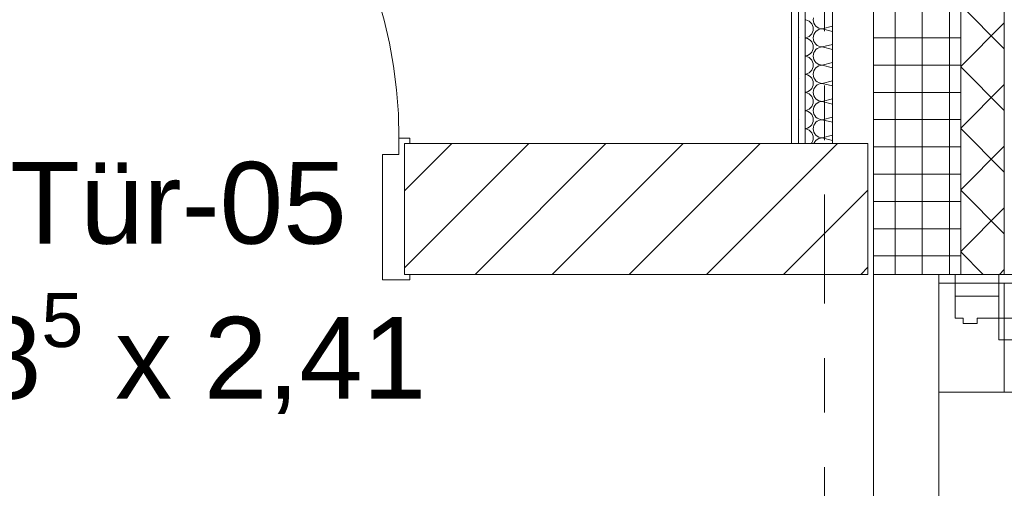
# Model space of a CAD drawing. Header units: metres. Extents: x -167 to 262, y -186 to 508.
# Tile 209 of 256: x 56.277 to 58.082, y 36.503 to 37.362. Entities that reach past the tile are written whole.
import ezdxf
from ezdxf.enums import TextEntityAlignment as Align

# ---------------------------------------------------------------- set-up
doc = ezdxf.new("R2010")
doc.units = ezdxf.units.M
doc.header["$MEASUREMENT"] = 0
doc.linetypes.add('Raster', pattern=[0.4, 0.2, -0.1, 0, -0.1])
for name, color, linetype in [('10 Vormauerung', 7, 'Continuous'), ('10 Wand außen', 7, 'Continuous'), ('10 Wand innen tragend', 7, 'Continuous'), ('20 Decke', 7, 'Continuous'), ('60 Auffüllung', 7, 'Continuous'), ('90 Achsraster', 7, 'Continuous'), ('94 Genehmigungsplanung Bemaßung', 7, 'Continuous')]:
    doc.layers.add(name, color=color, linetype=linetype)
doc.styles.add('ERSTELLTER_STIL_1', font='arial.ttf')
doc.styles.add('ERSTELLTER_STIL_2', font='arial.ttf')
doc.dimstyles.new('ERSTELLTER_STIL__1', dxfattribs={"dimtxt": 0.25, "dimasz": 0.19, "dimexe": 0.18, "dimexo": 0.1, "dimgap": 0, "dimtad": 1, "dimtih": 1, "dimtoh": 1, "dimzin": 0, "dimdsep": 46, "dimtxsty": 'ERSTELLTER_STIL_1', "dimblk": 'ARROWHEAD_6', "dimblk1": 'ARROWHEAD_6', "dimblk2": 'ARROWHEAD_6', "dimcen": 0.09, "dimclrd": 7, "dimclre": 7, "dimclrt": 7, "dimazin": 0, "dimtfac": 1, "dimtdec": 4, "dimtmove": 0, "dimatfit": 3, "dimfxl": 1, "dimtolj": 1, "dimtzin": 0, "dimarcsym": 0})
doc.dimstyles.new('ERSTELLTER_STIL__2', dxfattribs={"dimtxt": 0.25, "dimasz": 0.19, "dimexe": 0.18, "dimexo": 0.1, "dimgap": 0, "dimtad": 1, "dimzin": 0, "dimdsep": 46, "dimtxsty": 'ERSTELLTER_STIL_1', "dimblk": 'ARROWHEAD_6', "dimblk1": 'ARROWHEAD_6', "dimblk2": 'ARROWHEAD_6', "dimcen": 0.09, "dimclrd": 7, "dimclre": 7, "dimclrt": 7, "dimazin": 0, "dimtfac": 1, "dimtdec": 4, "dimtmove": 0, "dimatfit": 3, "dimfxl": 1, "dimtolj": 1, "dimtzin": 0, "dimarcsym": 0})
pattern_1 = [(0, (27236.132094, 33357.27905), (0, 0.075), [0, -0.075])]

# ---------------------------------------------------------------- blocks, each defined once
blk = doc.blocks.new('Glastür Ol 1-Fl 2S 27')
at = {"layer": '10 Wand außen', "color": 7, "linetype": 'Continuous', "lineweight": 18}
for p, q in [((0.8799, 1.0391), (0.8799, 1.1191)), ((0.8799, 1.1191), (0.9199, 1.1191)), ((0.9199, 1.1191), (0.9199, 1.0391)), ((0.9199, 1.0391), (0.8799, 1.0391)), ((0.8999, 1.0391), (0.8999, 0.08)), ((0.8799, 0), (0.8799, 0.08)), ((0.8799, 0.08), (0.9199, 0.08)), ((0.9199, 0.08), (0.9199, 0)), ((-1, 0), (-0.1992, 0)), ((-1, -0.08), (-1, 0)), ((-1, 0), (-0.96, 0)), ((-0.96, 0), (-0.96, -0.08)), ((-0.2392, 0), (-0.2392, -0.08)), ((-0.1992, 0), (-0.2392, 0)), ((-0.1992, -0.04), (-0.1992, 0)), ((0.9199, 0), (0.8799, 0)), ((1, 0), (0.9199, 0)), ((0.9199, 0), (0.9199, -0.04)), ((0.9599, 0), (0.9199, 0)), ((0.9599, -0.08), (0.9599, 0)), ((0.96, -0.08), (0.96, 0)), ((0.96, 0), (1, 0)), ((1, 0), (1, -0.08)), ((-0.1892, -0.04), (-0.1992, -0.04)), ((-0.1892, -0.0654), (-0.1892, -0.04)), ((0.9199, -0.04), (0.9099, -0.04)), ((0.9099, -0.04), (0.9099, -0.0654)), ((-0.96, -0.07), (-0.2392, -0.07)), ((-0.1992, -0.08), (-0.1992, -0.0654)), ((-0.1992, -0.0654), (-0.1892, -0.0654)), ((0.9099, -0.0654), (0.9199, -0.0654)), ((0.9199, -0.0654), (0.9199, -0.08)), ((0.96, -0.07), (0.9599, -0.07)), ((-1, -0.08), (-0.1992, -0.08)), ((-0.96, -0.08), (-1, -0.08)), ((-0.2392, -0.08), (-0.1992, -0.08)), ((1, -0.08), (0.9199, -0.08)), ((0.9199, -0.08), (0.9599, -0.08)), ((1, -0.08), (0.96, -0.08))]:
    blk.add_line(p, q, dxfattribs=at)
at = {"layer": '10 Wand außen', "color": 8, "linetype": 'Continuous', "lineweight": 18}
for p, q in [((-1, 0.01), (-1, 0.09)), ((1, 0.01), (1, 0.09)), ((-1, 0), (-1, 0.01)), ((-1, -0.07), (-1, 0)), ((-1, -0.07), (-1, 0)), ((1, 0), (1, 0.01)), ((1, -0.07), (1, 0)), ((1, -0.07), (1, 0)), ((-1, -0.08), (-1, -0.07)), ((-1, -0.08), (-1, -0.07)), ((1, -0.08), (1, -0.07)), ((1, -0.08), (1, -0.07)), ((-1, -0.23), (-1, -0.08)), ((1, -0.23), (1, -0.08))]:
    blk.add_line(p, q, dxfattribs=at)
at = {"layer": '10 Wand außen', "color": 7, "linetype": 'Continuous', "lineweight": 18, "flags": 128}
for points in [[(0.8999, 1.0391), (0.8999, 0.08), (0.8799, 0.08), (0.8799, 1.0391)], [(0.9199, 1.0391), (0.9199, 0.08), (0.8999, 0.08), (0.8999, 1.0391)]]:
    blk.add_lwpolyline(points, close=True, dxfattribs=at)
at = {"layer": '10 Wand außen', "color": 7, "linetype": 'Continuous', "lineweight": 13}
blk.add_arc((0.9199, 0), 1.1191, 92.0484, 180, dxfattribs=at)
blk = doc.blocks.new('Zargentür 1-Fl 27_4')
at = {"layer": '10 Wand innen tragend', "color": 7, "linetype": 'Continuous', "lineweight": 18}
for p, q in [((0.4325, 0.01), (0.4325, 0.875)), ((-0.4325, 0.01), (-0.4525, 0.01)), ((-0.4525, 0.01), (-0.4525, 0)), ((-0.4525, 0), (-0.4425, 0)), ((-0.4425, 0), (-0.4425, -0.24)), ((-0.4325, -0.02), (-0.4325, 0.01)), ((0.4325, -0.02), (0.4325, 0.01)), ((0.4325, 0.01), (0.4525, 0.01)), ((0.4525, 0), (0.4425, 0)), ((0.4425, 0), (0.4425, -0.24)), ((0.4525, 0.01), (0.4525, 0)), ((-0.4025, -0.02), (-0.4325, -0.02)), ((-0.4025, -0.25), (-0.4025, -0.02)), ((0.4025, -0.25), (0.4025, -0.02)), ((0.4025, -0.02), (0.4325, -0.02)), ((-0.4425, -0.24), (-0.4525, -0.24)), ((-0.4525, -0.24), (-0.4525, -0.25)), ((-0.4525, -0.25), (-0.4025, -0.25)), ((0.4525, -0.25), (0.4025, -0.25)), ((0.4425, -0.24), (0.4525, -0.24)), ((0.4525, -0.24), (0.4525, -0.25))]:
    blk.add_line(p, q, dxfattribs=at)
at = {"layer": '10 Wand innen tragend', "color": 7, "linetype": 'Continuous', "lineweight": 13}
for p, q in [((-0.4425, 0), (-0.4425, -0.24)), ((-0.4425, 0), (-0.4425, -0.24)), ((0.4425, 0), (0.4425, -0.24)), ((0.4425, 0), (0.4425, -0.24))]:
    blk.add_line(p, q, dxfattribs=at)
blk.add_arc((0.4325, 0.01), 0.865, 90, 180, dxfattribs=at)
blk = doc.blocks.new('T Marker 27_17')
at = {"layer": '10 Wand innen tragend', "color": 7, "lineweight": 13, "char_height": 0.15, "attachment_point": 7, "rotation": 180, "style": 'ERSTELLTER_STIL_1'}
for s, insert in [('\\A1;{\\pql;\\pt0;\\fArial|b0|i0|c0|p0;\\W1.000000;88\\fArial|b0|i0|c0|p0;\\W1.000000;\\A1{\\H.66x;\\S5^  ;}\\fArial|b0|i0|c0|p0;\\W1.000000; x 2,41\\fArial|b0|i0|c0|p0;\\W1.000000;\\A1{\\H.66x;\\S^  ;}}', (0.4563, 0.2718)), ('\\A1;{\\pql;\\pt0;\\fArial|b0|i0|c0|p0;\\W1.000000;I-Tür-05\\fArial|b0|i0|c0|p0;\\W1.000000;\\fArial|b0|i0|c0|p0;\\W1.000000;\\fArial|b0|i0|c0|p0;\\W1.000000;}', (0.4084, -0.0542))]:
    blk.add_mtext(s, dxfattribs=dict(at, insert=insert))
blk = doc.blocks.new('*X133', base_point=(27236.1321, 33357.279))
at = {"layer": '10 Vormauerung', "color": 7, "linetype": 'Continuous', "lineweight": 13}
for p, q in [((57.7187, 37.3621), (57.7175, 37.3622)), ((57.7218, 37.3611), (57.7187, 37.3621)), ((57.7247, 37.3596), (57.7218, 37.3611)), ((57.7272, 37.3575), (57.7247, 37.3596)), ((57.7293, 37.355), (57.7272, 37.3575)), ((57.7308, 37.3521), (57.7293, 37.355)), ((57.7324, 37.3656), (57.7321, 37.3624)), ((57.7321, 37.3624), (57.7324, 37.3591)), ((57.7324, 37.3591), (57.7334, 37.356)), ((57.7334, 37.356), (57.7349, 37.3531)), ((57.7293, 37.3365), (57.7308, 37.3393)), ((57.7318, 37.349), (57.7308, 37.3521)), ((57.7308, 37.3393), (57.7318, 37.3425)), ((57.7321, 37.3457), (57.7318, 37.349)), ((57.7318, 37.3425), (57.7321, 37.3457)), ((57.7349, 37.3383), (57.7334, 37.3354)), ((57.7349, 37.3531), (57.737, 37.3506)), ((57.737, 37.3408), (57.7349, 37.3383)), ((57.737, 37.3506), (57.7395, 37.3485)), ((57.7395, 37.3429), (57.737, 37.3408)), ((57.7395, 37.3485), (57.7424, 37.347)), ((57.7424, 37.3444), (57.7395, 37.3429)), ((57.7424, 37.347), (57.7455, 37.346)), ((57.7455, 37.3454), (57.7424, 37.3444)), ((57.7455, 37.346), (57.7488, 37.3457)), ((57.7488, 37.3457), (57.7455, 37.3454)), ((57.7488, 37.3457), (57.7675, 37.3504)), ((57.7488, 37.3457), (57.7675, 37.341)), ((57.7175, 37.3293), (57.7187, 37.3294)), ((57.7187, 37.3287), (57.7175, 37.3288)), ((57.7187, 37.3294), (57.7218, 37.3303)), ((57.7218, 37.3278), (57.7187, 37.3287)), ((57.7218, 37.3303), (57.7247, 37.3319)), ((57.7247, 37.3262), (57.7218, 37.3278)), ((57.7247, 37.3319), (57.7272, 37.3339)), ((57.7272, 37.3242), (57.7247, 37.3262)), ((57.7272, 37.3339), (57.7293, 37.3365)), ((57.7293, 37.3216), (57.7272, 37.3242)), ((57.7308, 37.3188), (57.7293, 37.3216)), ((57.7318, 37.3156), (57.7308, 37.3188)), ((57.7324, 37.3323), (57.7321, 37.329)), ((57.7321, 37.329), (57.7324, 37.3258)), ((57.7334, 37.3354), (57.7324, 37.3323)), ((57.7324, 37.3258), (57.7334, 37.3227)), ((57.7334, 37.3227), (57.7349, 37.3198)), ((57.7349, 37.3198), (57.737, 37.3173)), ((57.7247, 37.2985), (57.7272, 37.3006)), ((57.7272, 37.3006), (57.7293, 37.3031)), ((57.7293, 37.3031), (57.7308, 37.306)), ((57.7308, 37.306), (57.7318, 37.3091)), ((57.7321, 37.3124), (57.7318, 37.3156)), ((57.7318, 37.3091), (57.7321, 37.3124)), ((57.7334, 37.3021), (57.7324, 37.299)), ((57.7349, 37.305), (57.7334, 37.3021)), ((57.737, 37.3075), (57.7349, 37.305)), ((57.737, 37.3173), (57.7395, 37.3152)), ((57.7395, 37.3096), (57.737, 37.3075)), ((57.7395, 37.3152), (57.7424, 37.3137)), ((57.7424, 37.3111), (57.7395, 37.3096)), ((57.7424, 37.3137), (57.7455, 37.3127)), ((57.7455, 37.3121), (57.7424, 37.3111)), ((57.7455, 37.3127), (57.7488, 37.3124)), ((57.7488, 37.3124), (57.7455, 37.3121)), ((57.7488, 37.3124), (57.7675, 37.3171)), ((57.7488, 37.3124), (57.7675, 37.3077)), ((57.7175, 37.2959), (57.7187, 37.296)), ((57.7187, 37.2954), (57.7175, 37.2955)), ((57.7187, 37.296), (57.7218, 37.297)), ((57.7218, 37.2944), (57.7187, 37.2954)), ((57.7218, 37.297), (57.7247, 37.2985)), ((57.7247, 37.2929), (57.7218, 37.2944)), ((57.7272, 37.2908), (57.7247, 37.2929)), ((57.7293, 37.2883), (57.7272, 37.2908)), ((57.7308, 37.2854), (57.7293, 37.2883)), ((57.7318, 37.2823), (57.7308, 37.2854)), ((57.7324, 37.299), (57.7321, 37.2957)), ((57.7321, 37.2957), (57.7324, 37.2925)), ((57.7324, 37.2925), (57.7334, 37.2893)), ((57.7334, 37.2893), (57.7349, 37.2865)), ((57.7349, 37.2865), (57.737, 37.2839)), ((57.737, 37.2839), (57.7395, 37.2819)), ((57.7488, 37.279), (57.7675, 37.2837)), ((57.7218, 37.2637), (57.7247, 37.2652)), ((57.7247, 37.2652), (57.7272, 37.2673)), ((57.7272, 37.2673), (57.7293, 37.2698)), ((57.7293, 37.2698), (57.7308, 37.2727)), ((57.7308, 37.2727), (57.7318, 37.2758)), ((57.7321, 37.279), (57.7318, 37.2823)), ((57.7318, 37.2758), (57.7321, 37.279)), ((57.7324, 37.2656), (57.7321, 37.2624)), ((57.7334, 37.2688), (57.7324, 37.2656)), ((57.7349, 37.2716), (57.7334, 37.2688)), ((57.737, 37.2742), (57.7349, 37.2716)), ((57.7395, 37.2762), (57.737, 37.2742)), ((57.7395, 37.2819), (57.7424, 37.2803)), ((57.7424, 37.2778), (57.7395, 37.2762)), ((57.7424, 37.2803), (57.7455, 37.2794)), ((57.7455, 37.2787), (57.7424, 37.2778)), ((57.7455, 37.2794), (57.7488, 37.279)), ((57.7488, 37.279), (57.7455, 37.2787)), ((57.7488, 37.279), (57.7675, 37.2744)), ((57.7175, 37.2626), (57.7187, 37.2627)), ((57.7187, 37.2621), (57.7175, 37.2622)), ((57.7187, 37.2627), (57.7218, 37.2637)), ((57.7218, 37.2611), (57.7187, 37.2621)), ((57.7247, 37.2596), (57.7218, 37.2611)), ((57.7272, 37.2575), (57.7247, 37.2596)), ((57.7293, 37.255), (57.7272, 37.2575)), ((57.7308, 37.2521), (57.7293, 37.255)), ((57.7318, 37.249), (57.7308, 37.2521)), ((57.7321, 37.2457), (57.7318, 37.249)), ((57.7321, 37.2624), (57.7324, 37.2591)), ((57.7324, 37.2591), (57.7334, 37.256)), ((57.7334, 37.256), (57.7349, 37.2531)), ((57.7349, 37.2531), (57.737, 37.2506)), ((57.737, 37.2506), (57.7395, 37.2485)), ((57.7395, 37.2485), (57.7424, 37.247)), ((57.7424, 37.247), (57.7455, 37.246)), ((57.7488, 37.2457), (57.7675, 37.2504)), ((57.7175, 37.2293), (57.7187, 37.2294)), ((57.7187, 37.2287), (57.7175, 37.2288)), ((57.7187, 37.2294), (57.7218, 37.2303)), ((57.7218, 37.2278), (57.7187, 37.2287)), ((57.7218, 37.2303), (57.7247, 37.2319)), ((57.7247, 37.2319), (57.7272, 37.2339)), ((57.7272, 37.2339), (57.7293, 37.2365)), ((57.7293, 37.2365), (57.7308, 37.2393)), ((57.7308, 37.2393), (57.7318, 37.2425)), ((57.7318, 37.2425), (57.7321, 37.2457)), ((57.7324, 37.2323), (57.7321, 37.229)), ((57.7321, 37.229), (57.7324, 37.2258)), ((57.7334, 37.2354), (57.7324, 37.2323)), ((57.7349, 37.2383), (57.7334, 37.2354)), ((57.737, 37.2408), (57.7349, 37.2383)), ((57.7395, 37.2429), (57.737, 37.2408)), ((57.7424, 37.2444), (57.7395, 37.2429)), ((57.7455, 37.2454), (57.7424, 37.2444)), ((57.7455, 37.246), (57.7488, 37.2457)), ((57.7488, 37.2457), (57.7455, 37.2454)), ((57.7488, 37.2457), (57.7675, 37.241)), ((57.7247, 37.2262), (57.7218, 37.2278)), ((57.7272, 37.2242), (57.7247, 37.2262)), ((57.7293, 37.2216), (57.7272, 37.2242)), ((57.7308, 37.2188), (57.7293, 37.2216)), ((57.7318, 37.2156), (57.7308, 37.2188)), ((57.7321, 37.2124), (57.7318, 37.2156)), ((57.7318, 37.2091), (57.7321, 37.2124)), ((57.7324, 37.2258), (57.7334, 37.2227)), ((57.7334, 37.2227), (57.7349, 37.2198)), ((57.7349, 37.2198), (57.737, 37.2173)), ((57.737, 37.2173), (57.7395, 37.2152)), ((57.7395, 37.2152), (57.7424, 37.2137)), ((57.7424, 37.2111), (57.7395, 37.2096)), ((57.7424, 37.2137), (57.7455, 37.2127)), ((57.7455, 37.2121), (57.7424, 37.2111)), ((57.7455, 37.2127), (57.7488, 37.2124)), ((57.7488, 37.2124), (57.7455, 37.2121)), ((57.7488, 37.2124), (57.7675, 37.2171)), ((57.7488, 37.2124), (57.7675, 37.2077)), ((57.7175, 37.1959), (57.7187, 37.196)), ((57.7187, 37.1954), (57.7175, 37.1955)), ((57.7187, 37.196), (57.7218, 37.197)), ((57.7218, 37.1944), (57.7187, 37.1954)), ((57.7218, 37.197), (57.7247, 37.1985)), ((57.7247, 37.1929), (57.7218, 37.1944)), ((57.7247, 37.1985), (57.7272, 37.2006)), ((57.7272, 37.1908), (57.7247, 37.1929)), ((57.7272, 37.2006), (57.7293, 37.2031)), ((57.7293, 37.2031), (57.7308, 37.206)), ((57.7308, 37.206), (57.7318, 37.2091)), ((57.7324, 37.199), (57.7321, 37.1957)), ((57.7321, 37.1957), (57.7324, 37.1925)), ((57.7334, 37.2021), (57.7324, 37.199)), ((57.7324, 37.1925), (57.7334, 37.1893)), ((57.7349, 37.205), (57.7334, 37.2021)), ((57.737, 37.2075), (57.7349, 37.205)), ((57.7395, 37.2096), (57.737, 37.2075)), ((57.7293, 37.1883), (57.7272, 37.1908)), ((57.7308, 37.1854), (57.7293, 37.1883)), ((57.7318, 37.1823), (57.7308, 37.1854)), ((57.7308, 37.1727), (57.7318, 37.1758)), ((57.7321, 37.179), (57.7318, 37.1823)), ((57.7318, 37.1758), (57.7321, 37.179)), ((57.7334, 37.1893), (57.7349, 37.1865)), ((57.7349, 37.1865), (57.737, 37.1839)), ((57.737, 37.1742), (57.7349, 37.1716)), ((57.737, 37.1839), (57.7395, 37.1819)), ((57.7395, 37.1762), (57.737, 37.1742)), ((57.7395, 37.1819), (57.7424, 37.1803)), ((57.7424, 37.1778), (57.7395, 37.1762)), ((57.7424, 37.1803), (57.7455, 37.1794)), ((57.7455, 37.1787), (57.7424, 37.1778)), ((57.7455, 37.1794), (57.7488, 37.179)), ((57.7488, 37.179), (57.7455, 37.1787)), ((57.7488, 37.179), (57.7675, 37.1837)), ((57.7488, 37.179), (57.7675, 37.1744)), ((57.7175, 37.1626), (57.7187, 37.1627)), ((57.7187, 37.1621), (57.7175, 37.1622)), ((57.7187, 37.1627), (57.7218, 37.1637)), ((57.7218, 37.1611), (57.7187, 37.1621)), ((57.7218, 37.1637), (57.7247, 37.1652)), ((57.7247, 37.1596), (57.7218, 37.1611)), ((57.7247, 37.1652), (57.7272, 37.1673)), ((57.7272, 37.1575), (57.7247, 37.1596)), ((57.7272, 37.1673), (57.7293, 37.1698)), ((57.7293, 37.155), (57.7272, 37.1575)), ((57.7293, 37.1698), (57.7308, 37.1727)), ((57.7324, 37.1656), (57.7321, 37.1624)), ((57.7321, 37.1624), (57.7324, 37.1591)), ((57.7334, 37.1688), (57.7324, 37.1656)), ((57.7324, 37.1591), (57.7334, 37.156)), ((57.7349, 37.1716), (57.7334, 37.1688)), ((57.7308, 37.1521), (57.7293, 37.155)), ((57.7293, 37.1365), (57.7308, 37.1393)), ((57.7318, 37.149), (57.7308, 37.1521)), ((57.7308, 37.1393), (57.7318, 37.1425)), ((57.7321, 37.1457), (57.7318, 37.149)), ((57.7318, 37.1425), (57.7321, 37.1457)), ((57.7334, 37.156), (57.7349, 37.1531)), ((57.7349, 37.1383), (57.7334, 37.1354)), ((57.7349, 37.1531), (57.737, 37.1506)), ((57.737, 37.1408), (57.7349, 37.1383)), ((57.737, 37.1506), (57.7395, 37.1485)), ((57.7395, 37.1429), (57.737, 37.1408)), ((57.7395, 37.1485), (57.7424, 37.147)), ((57.7424, 37.1444), (57.7395, 37.1429)), ((57.7424, 37.147), (57.7455, 37.146)), ((57.7455, 37.1454), (57.7424, 37.1444)), ((57.7455, 37.146), (57.7488, 37.1457)), ((57.7488, 37.1457), (57.7455, 37.1454)), ((57.7488, 37.1457), (57.7675, 37.1504)), ((57.7488, 37.1457), (57.7675, 37.141)), ((57.7282, 37.1352), (57.7293, 37.1365)), ((57.7334, 37.1354), (57.7333, 37.1352))]:
    blk.add_line(p, q, dxfattribs=at)
blk = doc.blocks.new('Standard-Rastermarker_138')
at = {"layer": '90 Achsraster', "color": 14, "linetype": 'Raster', "lineweight": 18, "true_color": 0xa80000}
blk.add_line((1, 0), (24.6809, 0), dxfattribs=at)
at = {"layer": '90 Achsraster', "color": 14, "lineweight": 18, "true_color": 0xa80000, "style": 'ERSTELLTER_STIL_2'}
for tag, p in [('AC_MarkerText_1_0', (-0.5686, -0.0686)), ('AC_MarkerText_1_1', (25.8123, -0.0686))]:
    blk.add_attdef(tag, text='', height=0.3, rotation=90, dxfattribs=at).set_placement(p, align=Align.TOP_CENTER)
blk = doc.blocks.new('*D476', base_point=(27236.1321, 33357.279))
at = {"layer": '94 Genehmigungsplanung Bemaßung', "color": 7, "linetype": 'Continuous', "lineweight": 13}
for p, q in [((38.2411, 45.7456), (38.2411, 46.1206)), ((57.8425, 45.7456), (57.8425, 46.1206)), ((38.3411, 46.0331), (38.1411, 45.8331)), ((57.9425, 46.0331), (57.7425, 45.8331)), ((38.2411, 45.9331), (57.8425, 45.9331))]:
    blk.add_line(p, q, dxfattribs=at)
at = {"layer": '94 Genehmigungsplanung Bemaßung', "color": 7, "lineweight": 13, "char_height": 0.25, "attachment_point": 7, "style": 'ERSTELLTER_STIL_1'}
for s, insert in [('\\A1;{\\pql;\\fArial|b0|i0|c0|p0;\\W1.000000;19,60}', (47.4221, 45.9831)), ('\\A1;{\\pql;\\fArial|b0|i0|c0|p0;\\W1.000000;32}', (57.3611, 45.9831))]:
    blk.add_mtext(s, dxfattribs=dict(at, insert=insert))
blk = doc.blocks.new('ARROWHEAD_6')
at = {"color": 0, "linetype": 'Continuous', "lineweight": 0}
for p, q in [((-0.5, -0.5), (0.5, 0.5)), ((0, 0), (-1, 0))]:
    blk.add_line(p, q, dxfattribs=at)
blk = doc.blocks.new('*D485', base_point=(27236.1321, 33357.279))
at = {"layer": '94 Genehmigungsplanung Bemaßung', "color": 7, "linetype": 'Continuous', "lineweight": 13}
for p, q in [((60.8659, 36.9952), (61.0659, 36.7952)), ((61.1534, 36.8952), (60.7784, 36.8952)), ((60.9659, 34.8852), (60.9659, 36.8952)), ((60.8659, 34.9852), (61.0659, 34.7852)), ((61.1534, 34.8852), (60.7784, 34.8852))]:
    blk.add_line(p, q, dxfattribs=at)
at = {"layer": '94 Genehmigungsplanung Bemaßung', "color": 7, "lineweight": 13, "char_height": 0.25, "attachment_point": 7, "rotation": 90, "style": 'ERSTELLTER_STIL_1'}
for s, insert in [('\\A1;{\\pql;\\fArial|b0|i0|c0|p0;\\W1.000000;24}', (60.9159, 36.4138)), ('\\A1;{\\pql;\\fArial|b0|i0|c0|p0;\\W1.000000;2,01}', (60.9159, 35.3659))]:
    blk.add_mtext(s, dxfattribs=dict(at, insert=insert))
blk = doc.blocks.new('*D486', base_point=(27236.1321, 33357.279))
at = {"layer": '94 Genehmigungsplanung Bemaßung', "color": 7, "linetype": 'Continuous', "lineweight": 13}
for p, q in [((60.8659, 37.2352), (61.0659, 37.0352)), ((61.1534, 37.1352), (60.7784, 37.1352)), ((60.9659, 36.8952), (60.9659, 37.1352)), ((60.8659, 36.9952), (61.0659, 36.7952)), ((61.1534, 36.8952), (60.7784, 36.8952))]:
    blk.add_line(p, q, dxfattribs=at)
blk = doc.blocks.new('*D487', base_point=(27236.1321, 33357.279))
at = {"layer": '94 Genehmigungsplanung Bemaßung', "color": 7, "linetype": 'Continuous', "lineweight": 13}
for p, q in [((60.8659, 43.7797), (61.0659, 43.5797)), ((61.1534, 43.6797), (60.7784, 43.6797)), ((60.9659, 37.1352), (60.9659, 43.6797)), ((60.8659, 37.2352), (61.0659, 37.0352)), ((61.1534, 37.1352), (60.7784, 37.1352))]:
    blk.add_line(p, q, dxfattribs=at)
at = {"layer": '94 Genehmigungsplanung Bemaßung', "color": 7, "lineweight": 13, "char_height": 0.25, "attachment_point": 7, "rotation": 90, "style": 'ERSTELLTER_STIL_1'}
for s, insert in [('\\A1;{\\pql;\\fArial|b0|i0|c0|p0;\\W1.000000;32}', (60.9159, 43.1983)), ('\\A1;{\\pql;\\fArial|b0|i0|c0|p0;\\W1.000000;6,54\\fArial|b0|i0|c0|p0;\\W1.000000;\\A1{\\H.66x;\\S5^  ;}}', (60.9759, 39.8202))]:
    blk.add_mtext(s, dxfattribs=dict(at, insert=insert))
blk = doc.blocks.new('*D490', base_point=(27236.1321, 33357.279))
at = {"layer": '94 Genehmigungsplanung Bemaßung', "color": 7, "linetype": 'Continuous', "lineweight": 13}
for p, q in [((62.3525, 43.9997), (62.3525, 44.1497)), ((62.4525, 43.8997), (62.2525, 44.0997)), ((62.54, 43.9997), (62.165, 43.9997)), ((62.3525, 28.1797), (62.3525, 43.9997)), ((62.2525, 28.2797), (62.4525, 28.0797)), ((62.54, 28.1797), (62.165, 28.1797))]:
    blk.add_line(p, q, dxfattribs=at)
at = {"layer": '94 Genehmigungsplanung Bemaßung', "color": 7, "lineweight": 13, "insert": (62.3025, 35.6607), "char_height": 0.25, "attachment_point": 7, "rotation": 90, "style": 'ERSTELLTER_STIL_1'}
blk.add_mtext('\\A1;{\\pql;\\fArial|b0|i0|c0|p0;\\W1.000000;15,82}', dxfattribs=at)

msp = doc.modelspace()

# ---------------------------------------------------------------- hatches: boundary and pattern name
at = {"layer": '10 Vormauerung', "linetype": 'Continuous', "lineweight": 0, "true_color": 0x000000}
h = msp.add_hatch(dxfattribs=at)
h.set_pattern_fill('Gipskarton_0001', color=18, style=0, pattern_type=2)
h.set_pattern_definition(pattern_1)
h.paths.add_polyline_path([(57.6925, 38.3397), (57.6925, 37.1352), (57.705, 37.1352), (57.705, 38.3397)])
h = msp.add_hatch(dxfattribs=at)
h.set_pattern_fill('Gipskarton_0001', color=18, style=0, pattern_type=2)
h.set_pattern_definition(pattern_1)
h.paths.add_polyline_path([(57.705, 38.3397), (57.705, 37.1352), (57.7175, 37.1352), (57.7175, 38.3397)])
at = {"layer": '10 Wand außen', "linetype": 'Continuous', "lineweight": 18}
h = msp.add_hatch(dxfattribs=at)
h.set_pattern_fill('Dämmung__hart_1_0001', color=8, style=0, pattern_type=2)
h.set_pattern_definition([(135, (27236.132094, 33357.27905), (0.0565685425, 0.0565685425), []), (225, (27236.132094, 33357.27905), (-0.0565685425, 0.0565685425), [])])
h.paths.add_polyline_path([(58.0725, 39.6653), (58.0025, 39.6653), (58.0025, 36.8952), (58.0825, 36.8952), (58.0825, 39.6653)])
h = msp.add_hatch(dxfattribs=at)
h.set_pattern_fill('Beton__Fertigteil_Träger_1D', color=8, style=0, pattern_type=2)
h.set_pattern_definition([(0, (27236.132094, 33357.27905), (0, 0.05), []), (90, (27236.132094, 33357.27905), (-0.05, 0), [])])
h.paths.add_polyline_path([(57.8425, 38.3397), (57.8425, 36.8952), (58.0025, 36.8952), (58.0025, 38.3397)])
at = {"layer": '10 Wand innen tragend', "linetype": 'Continuous', "lineweight": 13, "true_color": 0x000100}
h = msp.add_hatch(dxfattribs=at)
h.set_pattern_fill('MW_Hochlochziegel_0001', color=98, style=0, pattern_type=2)
h.set_pattern_definition([(45, (27236.13209, 33357.27905), (-0.07071067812, 0.07071067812), [])])
h.paths.add_polyline_path([(57.8325, 37.1352), (56.9825, 37.1352), (56.9825, 36.8952), (57.8325, 36.8952)])
at = {"layer": '60 Auffüllung', "linetype": 'Continuous', "lineweight": 18, "true_color": 0xefefef}
h = msp.add_hatch(dxfattribs=at)
h.set_pattern_fill('Erde_1_0001', style=0, pattern_type=2)
h.set_pattern_definition([(0, (27236.1321, 33357.27905), (0, 0.779422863), [0.04875, -0.40125]), (0, (27236.3571, 33357.66876), (0, 0.779422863), [0.04875, -0.40125]), (60, (27236.1321, 33357.27905), (-0.675, 0.389711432), [0.04875, -0.40125]), (60, (27236.5821, 33357.27905), (-0.675, 0.389711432), [0.04875, -0.40125]), (120, (27236.18084, 33357.27905), (0.675, 0.389711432), [0.04875, -0.40125]), (120, (27236.63084, 33357.27905), (0.675, 0.389711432), [0.04875, -0.40125]), (0, (27236.1321, 33357.35405), (0, 0.15), [0, -0.15, 0, -0.225]), (45, (27236.2071, 33357.35405), (-0.1060660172, 0.1060660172), [0, -0.1125, 0, -0.1875])])
h.paths.add_polyline_path([(2.3366, 24.8593), (2.3419, 13.496, 0.033836), (8.8613, 14.0911, 0.026308), (13.8582, 15.1616, -0.024635), (17.3411, 16.2775), (17.3411, 24.6258), (15.3411, 24.6258), (15.3411, 30.4887), (17.3411, 30.4887), (17.3411, 43.9997), (58.1625, 43.9997), (58.1625, 45.7494), (101.6632, 45.7486), (101.6702, 49.0078), (2.342, 49.0078)])
h.paths.add_polyline_path([(9.5982, 27.1903), (4.651, 27.1903), (4.651, 42.9257), (4.651, 43.8257), (9.5982, 43.8257), (9.5982, 42.9257)], flags=0)
h.paths.add_polyline_path([(14.4618, 25.704, -0.414214), (13.8618, 26.304, -0.414214), (14.4618, 26.904, -0.414214), (15.0618, 26.304, -0.414214)], flags=0)
at = {"layer": '60 Auffüllung', "linetype": 'Continuous', "lineweight": 18, "true_color": 0xb4b4b4}
h = msp.add_hatch(dxfattribs=at)
h.set_pattern_fill('Ziegelstein___Pflasterun_4D', color=253, style=0, pattern_type=2)
h.set_pattern_definition([(0, (27236.1321, 33357.27905), (0, 0.2), []), (90, (27236.1321, 33357.27905), (-0.3, 0), [0.2, -0.2]), (90, (27236.2821, 33357.47905), (-0.3, 0), [0.2, -0.2])])
h.paths.add_polyline_path([(58.1625, 28.1797), (40.1468, 28.1799), (40.1468, 25.7124), (48.2276, 25.7124), (48.2276, 25.4124), (40.1468, 25.4124), (40.1468, 25.1797), (48.2276, 25.1797), (48.2276, 23.1797), (59.4625, 23.1797), (59.4625, 37.0289), (58.1625, 37.0289), (58.1625, 36.8952), (57.9625, 36.8952), (57.9625, 34.8852), (58.1625, 34.8852)])
h.paths.add_polyline_path([(48.8462, 23.8253), (59.1866, 23.8253), (59.1866, 23.5253), (48.8462, 23.5253)], flags=0)

# ---------------------------------------------------------------- linework, layer by layer
at = {"layer": '10 Vormauerung', "color": 7, "linetype": 'Continuous', "lineweight": 13}
for p, q in [((57.705, 38.3397), (57.705, 37.1352)), ((57.7175, 38.3397), (57.7175, 37.1352))]:
    msp.add_line(p, q, dxfattribs=at)
at = {"layer": '10 Vormauerung', "color": 7, "linetype": 'Continuous', "lineweight": 13, "flags": 128}
for points in [[(57.6925, 38.3397), (57.6925, 37.1352)], [(57.7675, 37.1352), (57.7675, 38.3397)], [(57.6925, 37.1352), (57.7675, 37.1352)]]:
    msp.add_lwpolyline(points, dxfattribs=at)
at = {"layer": '10 Wand außen', "color": 7, "linetype": 'Continuous', "lineweight": 13}
for p, q in [((58.0825, 39.6653), (58.0825, 36.8952)), ((58.0025, 38.3397), (58.0025, 36.8952))]:
    msp.add_line(p, q, dxfattribs=at)
at = {"layer": '10 Wand außen', "color": 8, "linetype": 'Continuous', "lineweight": 18}
for p, q in [((57.8425, 36.8952), (57.9925, 36.8952)), ((57.9925, 36.8952), (58.0025, 36.8952)), ((58.0025, 36.8952), (58.0725, 36.8952)), ((58.0725, 36.8952), (58.0825, 36.8952)), ((58.0825, 36.8952), (58.1625, 36.8952))]:
    msp.add_line(p, q, dxfattribs=at)
at = {"layer": '10 Wand außen', "color": 7, "linetype": 'Continuous', "lineweight": 13, "flags": 128}
msp.add_lwpolyline([(57.8425, 38.3397), (57.8425, 36.8952)], dxfattribs=at)
at = {"layer": '10 Wand innen tragend', "color": 7, "linetype": 'Continuous', "lineweight": 13}
msp.add_line((56.9825, 37.1352), (56.9825, 36.8952), dxfattribs=at)
at = {"layer": '10 Wand innen tragend', "color": 7, "linetype": 'Continuous', "lineweight": 13, "flags": 128}
for points in [[(57.8325, 37.1352), (56.9825, 37.1352)], [(57.8325, 36.8952), (57.8325, 37.1352)], [(56.9825, 36.8952), (57.8325, 36.8952)]]:
    msp.add_lwpolyline(points, dxfattribs=at)
at = {"layer": '20 Decke', "color": 7, "linetype": 'Continuous', "lineweight": 13, "flags": 128}
msp.add_lwpolyline([(57.8425, 33.8397), (57.8425, 38.3397), (57.5025, 38.3397), (57.5025, 38.8397), (57.8425, 38.8397), (57.8425, 43.3397), (57.5025, 43.3397), (57.5025, 43.6797), (53.0025, 43.6797), (53.0025, 43.3397), (52.5025, 43.3397), (52.5025, 43.6797), (48.0011, 43.6797)], dxfattribs=at)
msp.add_lwpolyline([(57.8425, 33.8397), (57.8425, 38.3397), (57.5025, 38.3397), (57.5025, 38.8397), (57.8425, 38.8397), (57.8425, 43.3397), (57.5025, 43.3397), (57.5025, 43.6797), (53.0025, 43.6797), (53.0025, 43.3397), (52.5025, 43.3397), (52.5025, 43.6797), (48.0011, 43.6797)], dxfattribs=at)
at = {"layer": '60 Auffüllung', "color": 8, "linetype": 'Continuous', "lineweight": 18, "flags": 128}
msp.add_lwpolyline([(58.1625, 28.1797), (58.1625, 34.8852), (57.9625, 34.8852), (57.9625, 36.8952), (58.1625, 36.8952), (58.1625, 37.0289), (59.4625, 37.0289), (59.4625, 23.1797), (48.2276, 23.1797), (48.2276, 25.1797), (40.1468, 25.1797), (40.1468, 25.4124), (48.2276, 25.4124), (48.2276, 25.7124), (40.1468, 25.7124), (40.1468, 28.1799)], close=True, dxfattribs=at)

# ---------------------------------------------------------------- block references
at = {"layer": '10 Vormauerung', "color": 7, "lineweight": 35}
msp.add_blockref('*X133', (27236.1321, 33357.279), dxfattribs=at)
at = {"layer": '10 Wand außen', "color": 7, "linetype": 'Continuous', "lineweight": 13, "xscale": -1, "rotation": 270}
msp.add_blockref('Glastür Ol 1-Fl 2S 27', (58.0725, 35.8952), dxfattribs=at)
at = {"layer": '10 Wand innen tragend', "color": 7, "linetype": 'Continuous', "lineweight": 18, "xscale": -1}
msp.add_blockref('Zargentür 1-Fl 27_4', (56.54, 37.1352), dxfattribs=at)
at = {"layer": '10 Wand innen tragend', "color": 7, "lineweight": 13, "rotation": 180}
msp.add_blockref('T Marker 27_17', (56.54, 36.8952), dxfattribs=at)
at = {"layer": '90 Achsraster', "color": 7, "linetype": 'Continuous', "lineweight": 18, "rotation": 270}
msp.add_blockref('Standard-Rastermarker_138', (57.7525, 47.5416), dxfattribs=at)

# ---------------------------------------------------------------- dimensions: what is measured, and where the dimension line sits
at = {"layer": '94 Genehmigungsplanung Bemaßung', "color": 7, "linetype": 'Continuous', "lineweight": 13}
dim = msp.add_linear_dim(base=(57.8425, 45.9331), p1=(38.2411, 36.0897), p2=(57.8425, 43.6597), dimstyle='ERSTELLTER_STIL__1', dxfattribs=at)
dim.commit()
dim.dimension.update_dxf_attribs({"geometry": '*D476', "text_midpoint": (47.8409, 46.1081), "dimtype": 160})
for base, p1, p2, picture, middle in [((62.3525, 43.9997), (58.1625, 28.1797), (47.9546, 43.9997), '*D490', (62.1775, 36.0795)), ((60.9659, 43.6797), (48.0368, 37.1352), (57.5039, 43.6797), '*D487', (60.7909, 40.4804)), ((60.9659, 37.1352), (48.0368, 36.8952), (48.0368, 37.1352), '*D486', (60.7909, 36.6041)), ((60.9659, 36.8952), (51.5102, 34.8852), (48.0368, 36.8952), '*D485', (60.7909, 35.6895))]:
    dim = msp.add_linear_dim(base=base, p1=p1, p2=p2, angle=90, dimstyle='ERSTELLTER_STIL__2', dxfattribs=at)
    dim.commit()
    dim.dimension.update_dxf_attribs({"geometry": picture, "text_midpoint": middle, "dimtype": 160, "text_rotation": 90})

doc.saveas('drawing.dxf')
